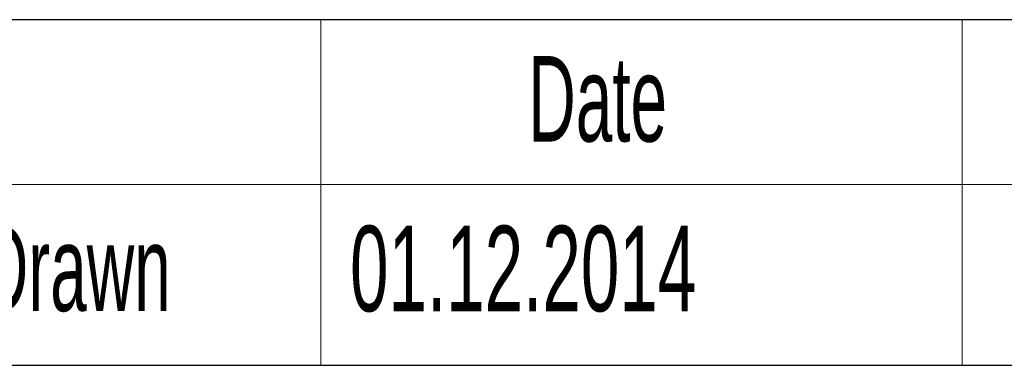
# Model space of a CAD drawing. Header units: millimetres. Extents: x 6 to 415, y 1 to 297.
# Tile 4 of 8: x 288.57 to 311.6, y 23.5 to 31.58. Entities that reach past the tile are written whole.
import ezdxf

# ---------------------------------------------------------------- set-up
doc = ezdxf.new("R2010")
doc.units = ezdxf.units.MM
doc.layers.add('RAHMEN', color=7, linetype='Continuous')
doc.styles.add('SLDTEXTSTYLE0', font='TXT', dxfattribs={"width": 0.57475})
doc.styles.add('SLDTEXTSTYLE1', font='TXT', dxfattribs={"width": 0.605})

msp = doc.modelspace()

# ---------------------------------------------------------------- linework, layer by layer
at = {"layer": 'RAHMEN', "color": 7, "linetype": 'Continuous', "lineweight": 30}
msp.add_line((415.0146205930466, 31.58333333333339), (286.7142880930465, 31.58333333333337), dxfattribs=at)
at = {"layer": 'RAHMEN', "color": 7, "linetype": 'Continuous', "lineweight": 0}
for p, q in [((295.6158394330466, 31.58333333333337), (295.6158394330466, 23.50333333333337)), ((286.7142880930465, 27.73333333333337), (328.6158394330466, 27.73333333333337))]:
    msp.add_line(p, q, dxfattribs=at)
at = {"layer": 'RAHMEN', "color": 7, "lineweight": 0}
msp.add_line((310.6158394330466, 31.58333333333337), (310.6158394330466, 23.50333333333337), dxfattribs=at)
at = {"layer": 'RAHMEN', "lineweight": 30}
msp.add_line((286.7142880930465, 23.50333333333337), (328.6158394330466, 23.50333333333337), dxfattribs=at)

# ---------------------------------------------------------------- texts
at = {"layer": 'RAHMEN', "char_height": 2, "attachment_point": 1}
for s, insert, style in [('Date', (300.4676952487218, 30.7342456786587), 'SLDTEXTSTYLE0'), ('Drawn', (287.6626675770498, 26.77154451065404), 'SLDTEXTSTYLE0'), ('01.12.2014', (296.298121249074, 26.76598888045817), 'SLDTEXTSTYLE1')]:
    msp.add_mtext(s, dxfattribs=dict(at, insert=insert, style=style))

doc.saveas('drawing.dxf')
